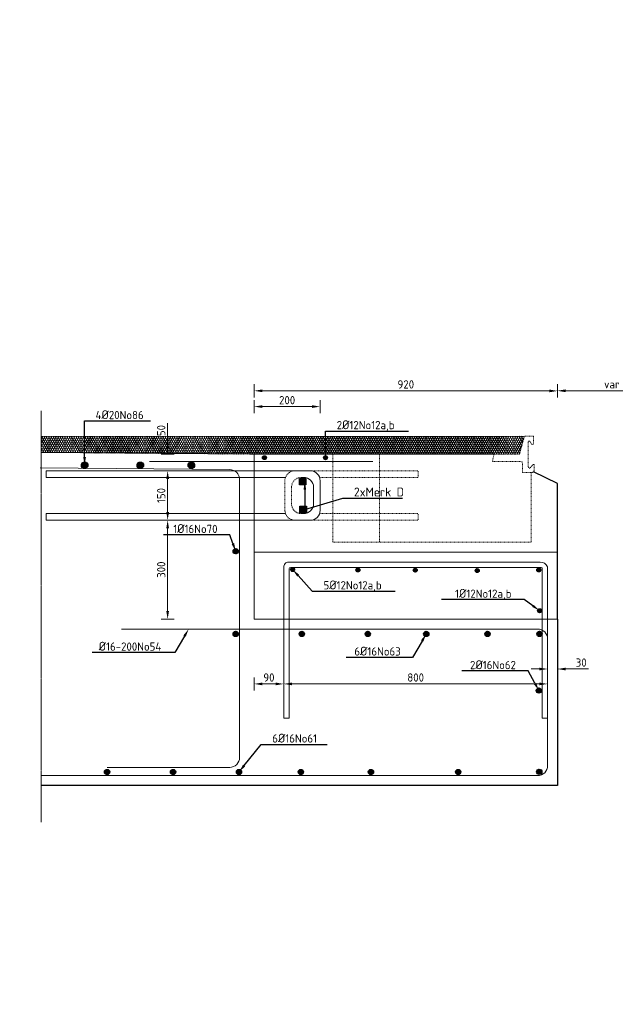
# Model space of a CAD drawing. Header units: millimetres. Extents: x -8028558 to 327273, y -63352 to 83293.
# Tile 104 of 195: x 135846 to 137652, y -22137 to -19151. Entities that reach past the tile are written whole.
import ezdxf
from ezdxf import colors
from ezdxf.entities.mleader import LeaderData, LeaderLine
from ezdxf.math import Vec2, Vec3

# ---------------------------------------------------------------- set-up
doc = ezdxf.new("R2010")
doc.units = ezdxf.units.MM
doc.linetypes.add('NLCS-HIDDEN', pattern=[4, 2, -2])
doc.linetypes.add('XX-AFBREEK', pattern=[7, 4, -1, 1, -1])
for name, color, linetype, lineweight in [('B-CO-BC-AFBREEKLIJN-G', 7, 'XX-AFBREEK', 18), ('B-CO-BC-BETONVORM-AD', 252, 'Continuous', 18), ('B-CO-BC-BETONVORM-GD', 90, 'Continuous', 25), ('B-CO-BC-BETONVORM-M', 7, 'Continuous', 18), ('B-CO-BC-STORTNAAD-G', 10, 'BC-STORTNAAD', 18), ('B-CO-BC-WAPENING-GD', 130, 'Continuous', 25), ('B-CO-BC-WAPENING_HOOFDWAPENING-G', 170, 'Continuous', 18), ('B-CO-BC-WAPENING_HOOFDWAPENING-GN', 140, 'NLCS-HIDDEN', 13), ('B-CO-SC-STAALVORM-GN', 10, 'NLCS-HIDDEN', 13), ('B-CO-VH-GESLOTENVERHARDING_ASFALT-A-10000', 12, 'Continuous', 18), ('B-CO-VH-VERHARDING_ASFALT-G', 252, 'Continuous', 18), ('V-CO-BC-BETONVORM-M', 7, 'Continuous', 18), ('X-XX-AL-T25', 7, 'Continuous', 25), ('X-XX-AL-VERWIJZING-T25', 7, 'Continuous', 25)]:
    doc.layers.add(name, color=color, linetype=linetype, lineweight=lineweight)
doc.styles.add('NLCS-ISO-MM10-T25', font='NLCS-ISO.ttf', dxfattribs={"height": 25})
doc.linetypes.add('BC-STORTNAAD', pattern='A,15,-1,[175,NLCS.SHX,S=1,R=0,X=0,Y=0],-1', length=17)
doc.dimstyles.new('NLCS-MM10-T25-PIJL_L0_H0', dxfattribs={"dimscale": 10, "dimtxt": 2.5, "dimasz": 2.5, "dimexe": 2, "dimexo": 2, "dimgap": 0.7, "dimtad": 1, "dimdec": 0, "dimzin": 0, "dimdsep": 46, "dimtxsty": 'NLCS-ISO-MM10-T25', "dimcen": 0, "dimdle": 2, "dimclrd": 256, "dimclre": 256, "dimclrt": 256, "dimadec": 0, "dimazin": 0, "dimtfac": 1, "dimtdec": 3, "dimtofl": 0, "dimtmove": 0, "dimatfit": 3, "dimfxl": 2, "dimfxlon": 1, "dimtfillclr": 256, "dimtolj": 1, "dimtzin": 0, "dimlwd": -1, "dimlwe": -1, "dimarcsym": 0})

# ---------------------------------------------------------------- blocks, each defined once
blk = doc.blocks.new('*D1918')
at = {"layer": 'V-CO-BC-BETONVORM-M', "transparency": 16777216}
for p, q in [((136314.5, -20668.5), (136274.5, -20668.5)), ((136294.5, -20943.5), (136294.5, -20693.5)), ((136314.5, -20968.5), (136274.5, -20968.5))]:
    blk.add_line(p, q, dxfattribs=at)
for points in [[(136290.3, -20693.5), (136298.7, -20693.5), (136294.5, -20668.5)], [(136290.3, -20943.5), (136298.7, -20943.5), (136294.5, -20968.5)]]:
    blk.add_solid(points, dxfattribs=at)
at = {"layer": 'V-CO-BC-BETONVORM-M', "transparency": 16777216, "insert": (136275, -20818.5), "char_height": 25, "attachment_point": 5, "rotation": 90, "style": 'NLCS-ISO-MM10-T25'}
blk.add_mtext('\\A1;300', dxfattribs=at)
blk = doc.blocks.new('*D2027')
at = {"layer": 'B-CO-BC-BETONVORM-M', "transparency": 16777216}
for p, q in [((136314.5, -20518.6), (136274.5, -20518.6)), ((136294.5, -20643.6), (136294.5, -20543.6)), ((136314.5, -20668.6), (136274.5, -20668.6))]:
    blk.add_line(p, q, dxfattribs=at)
for points in [[(136290.3, -20543.6), (136298.7, -20543.6), (136294.5, -20518.6)], [(136290.3, -20643.6), (136298.7, -20643.6), (136294.5, -20668.6)]]:
    blk.add_solid(points, dxfattribs=at)
at = {"layer": 'B-CO-BC-BETONVORM-M', "transparency": 16777216, "insert": (136275, -20593.6), "char_height": 25, "attachment_point": 5, "rotation": 90, "style": 'NLCS-ISO-MM10-T25'}
blk.add_mtext('\\A1;150', dxfattribs=at)
blk = doc.blocks.new('*D1919')
at = {"layer": 'V-CO-BC-BETONVORM-M', "transparency": 16777216}
for p, q in [((136294.5, -20443.6), (136294.5, -20374.6)), ((136314.5, -20468.6), (136274.5, -20468.6)), ((136314.5, -20518.6), (136274.5, -20518.6)), ((136294.5, -20543.6), (136294.5, -20568.6))]:
    blk.add_line(p, q, dxfattribs=at)
for points in [[(136290.3, -20443.6), (136298.7, -20443.6), (136294.5, -20468.6)], [(136290.3, -20543.6), (136298.7, -20543.6), (136294.5, -20518.6)]]:
    blk.add_solid(points, dxfattribs=at)
at = {"layer": 'V-CO-BC-BETONVORM-M', "transparency": 16777216, "insert": (136275, -20396.6), "char_height": 25, "attachment_point": 5, "rotation": 90, "style": 'NLCS-ISO-MM10-T25'}
blk.add_mtext('\\A1;50', dxfattribs=at)
blk = doc.blocks.new('*D1920')
at = {"layer": 'V-CO-BC-BETONVORM-M', "transparency": 16777216}
for p, q in [((136556.7, -20344), (136556.7, -20304)), ((136581.7, -20324), (136731.9, -20324)), ((136756.9, -20344), (136756.9, -20304))]:
    blk.add_line(p, q, dxfattribs=at)
for points in [[(136581.7, -20319.8), (136581.7, -20328.1), (136556.7, -20324)], [(136731.9, -20319.8), (136731.9, -20328.1), (136756.9, -20324)]]:
    blk.add_solid(points, dxfattribs=at)
at = {"layer": 'V-CO-BC-BETONVORM-M', "transparency": 16777216, "insert": (136656.8, -20304.5), "char_height": 25, "attachment_point": 5, "style": 'NLCS-ISO-MM10-T25'}
blk.add_mtext('\\A1;200', dxfattribs=at)
blk = doc.blocks.new('*D2030')
at = {"layer": 'B-CO-BC-BETONVORM-M', "transparency": 16777216}
for p, q in [((137476.7, -20296), (137476.7, -20256)), ((137934.8, -20296.1), (137934.8, -20256.1)), ((137909.8, -20276.1), (137501.7, -20276))]:
    blk.add_line(p, q, dxfattribs=at)
for points in [[(137501.7, -20271.8), (137501.7, -20280.2), (137476.7, -20276)], [(137909.8, -20271.9), (137909.8, -20280.3), (137934.8, -20276.1)]]:
    blk.add_solid(points, dxfattribs=at)
at = {"layer": 'B-CO-BC-BETONVORM-M', "transparency": 16777216, "insert": (137705.8, -20256.5), "char_height": 25, "attachment_point": 5, "rotation": 359.9843, "style": 'NLCS-ISO-MM10-T25'}
blk.add_mtext('\\A1;var 310/870', dxfattribs=at)
blk = doc.blocks.new('*D2032')
at = {"layer": 'B-CO-BC-BETONVORM-M', "transparency": 16777216}
for p, q in [((136556.8, -20296.1), (136556.8, -20256.1)), ((137476.7, -20296.4), (137476.7, -20256.4)), ((137451.7, -20276.4), (136581.8, -20276.1))]:
    blk.add_line(p, q, dxfattribs=at)
for points in [[(136581.8, -20272), (136581.8, -20280.3), (136556.8, -20276.1)], [(137451.7, -20272.2), (137451.7, -20280.5), (137476.7, -20276.4)]]:
    blk.add_solid(points, dxfattribs=at)
at = {"layer": 'B-CO-BC-BETONVORM-M', "transparency": 16777216, "insert": (137016.8, -20256.7), "char_height": 25, "attachment_point": 5, "rotation": 359.9843, "style": 'NLCS-ISO-MM10-T25'}
blk.add_mtext('\\A1;920', dxfattribs=at)
blk = doc.blocks.new('*D2036')
at = {"layer": 'V-CO-BC-BETONVORM-M', "transparency": 16777216}
for p, q in [((137446.6, -21099.7), (137446.6, -21139.7)), ((137476.6, -21099.7), (137476.6, -21139.7)), ((137421.6, -21119.7), (137396.6, -21119.7)), ((137501.6, -21119.7), (137570.6, -21119.7))]:
    blk.add_line(p, q, dxfattribs=at)
for points in [[(137421.6, -21115.6), (137421.6, -21123.9), (137446.6, -21119.7)], [(137501.6, -21115.6), (137501.6, -21123.9), (137476.6, -21119.7)]]:
    blk.add_solid(points, dxfattribs=at)
at = {"layer": 'V-CO-BC-BETONVORM-M', "transparency": 16777216, "insert": (137548.6, -21100.2), "char_height": 25, "attachment_point": 5, "style": 'NLCS-ISO-MM10-T25'}
blk.add_mtext('\\A1;30', dxfattribs=at)
blk = doc.blocks.new('*D2037')
at = {"layer": 'V-CO-BC-BETONVORM-M', "transparency": 16777216}
for p, q in [((136646.6, -21145), (136646.6, -21185)), ((137421.6, -21165), (136671.6, -21165)), ((137446.6, -21145), (137446.6, -21185))]:
    blk.add_line(p, q, dxfattribs=at)
for points in [[(136671.6, -21160.8), (136671.6, -21169.1), (136646.6, -21165)], [(137421.6, -21160.8), (137421.6, -21169.1), (137446.6, -21165)]]:
    blk.add_solid(points, dxfattribs=at)
at = {"layer": 'V-CO-BC-BETONVORM-M', "transparency": 16777216, "insert": (137046.6, -21145.5), "char_height": 25, "attachment_point": 5, "style": 'NLCS-ISO-MM10-T25'}
blk.add_mtext('\\A1;800', dxfattribs=at)
blk = doc.blocks.new('*D2038')
at = {"layer": 'V-CO-BC-BETONVORM-M', "transparency": 16777216}
for p, q in [((136556.7, -21145), (136556.7, -21185)), ((136621.6, -21165), (136581.7, -21165)), ((136646.6, -21145), (136646.6, -21185))]:
    blk.add_line(p, q, dxfattribs=at)
for points in [[(136581.7, -21160.8), (136581.7, -21169.1), (136556.7, -21165)], [(136621.6, -21160.8), (136621.6, -21169.1), (136646.6, -21165)]]:
    blk.add_solid(points, dxfattribs=at)
at = {"layer": 'V-CO-BC-BETONVORM-M', "transparency": 16777216, "insert": (136601.6, -21145.5), "char_height": 25, "attachment_point": 5, "style": 'NLCS-ISO-MM10-T25'}
blk.add_mtext('\\A1;90', dxfattribs=at)

msp = doc.modelspace()

# ---------------------------------------------------------------- hatches: boundary and pattern name
at = {"layer": 'B-CO-BC-BETONVORM-AD'}
h = msp.add_hatch(dxfattribs=at)
h.set_pattern_fill('ACO-BETON_GEWAPEND', color=256, pattern_type=2)
h.set_pattern_definition([(45, (-7964.0643, 7412.446), (-1.414213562, 1.414213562), [])])
edge = h.paths.add_edge_path()
edge.add_arc((136588.1, -20478.8), 6, 0, 360)
h = msp.add_hatch(dxfattribs=at)
h.set_pattern_fill('ACO-BETON_GEWAPEND', color=256, pattern_type=2)
h.set_pattern_definition([(45, (-7778.9973, 7412.2003), (-1.414213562, 1.414213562), [])])
edge = h.paths.add_edge_path()
edge.add_arc((136773.2, -20479), 6, 0, 360)
h = msp.add_hatch(dxfattribs=at)
h.set_pattern_fill('ACO-BETON_GEWAPEND', color=256, pattern_type=2)
h.set_pattern_definition([(45, (-5468.9196, 7213.2342), (-1.414213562, 1.414213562), [])])
edge = h.paths.add_edge_path()
edge.add_arc((136042.8, -20502), 10, 180, 540, ccw=False)
h = msp.add_hatch(dxfattribs=at)
h.set_pattern_fill('ACO-BETON_GEWAPEND', color=256, pattern_type=2)
h.set_pattern_definition([(45, (-5637.8504, 7213.2342), (-1.414213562, 1.414213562), [])])
edge = h.paths.add_edge_path()
edge.add_arc((136211.7, -20502), 10, 180, 540, ccw=False)
h = msp.add_hatch(dxfattribs=at)
h.set_pattern_fill('ACO-BETON_GEWAPEND', color=256, pattern_type=2)
h.set_pattern_definition([(45, (-5792.5083, 7213.2342), (-1.414213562, 1.414213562), [])])
edge = h.paths.add_edge_path()
edge.add_arc((136366.4, -20502), 10, 180, 540, ccw=False)
h = msp.add_hatch(dxfattribs=at)
h.set_pattern_fill('ACO-BETON_GEWAPEND', color=256, pattern_type=2)
h.set_pattern_definition([(45, (-5637.8504, 7453.8452), (-1.414213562, 1.414213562), [])])
h.paths.add_polyline_path([(136508.8, -20762.5, 1), (136492.8, -20762.5, 1)])
h = msp.add_hatch(dxfattribs=at)
h.set_pattern_fill('ACO-BETON_GEWAPEND', color=256, pattern_type=2)
h.set_pattern_definition([(45, (-4919.444, 7398.3208), (-1.414213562, 1.414213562), [])])
edge = h.paths.add_edge_path()
edge.add_arc((136673.5, -20818), 6, 180, 540, ccw=False)
h = msp.add_hatch(dxfattribs=at)
h.set_pattern_fill('ACO-BETON_GEWAPEND', color=256, pattern_type=2)
h.set_pattern_definition([(45, (-5117.2896, 7397.0476), (-1.414213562, 1.414213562), [])])
edge = h.paths.add_edge_path()
edge.add_arc((136871.4, -20819.3), 6, 180, 540, ccw=False)
h = msp.add_hatch(dxfattribs=at)
h.set_pattern_fill('ACO-BETON_GEWAPEND', color=256, pattern_type=2)
h.set_pattern_definition([(45, (-5291.2876, 7396.4106), (-1.414213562, 1.414213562), [])])
edge = h.paths.add_edge_path()
edge.add_arc((137045.4, -20820), 6, 180, 540, ccw=False)
h = msp.add_hatch(dxfattribs=at)
h.set_pattern_fill('ACO-BETON_GEWAPEND', color=256, pattern_type=2)
h.set_pattern_definition([(45, (-5479.3083, 7395.1365), (-1.414213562, 1.414213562), [])])
edge = h.paths.add_edge_path()
edge.add_arc((137233.4, -20821.2), 6, 180, 540, ccw=False)
h = msp.add_hatch(dxfattribs=at)
h.set_pattern_fill('ACO-BETON_GEWAPEND', color=256, pattern_type=2)
h.set_pattern_definition([(45, (-5665.9111, 7397.0994), (-1.414213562, 1.414213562), [])])
edge = h.paths.add_edge_path()
edge.add_arc((137420, -20819.3), 6, 180, 540, ccw=False)
h = msp.add_hatch(dxfattribs=at)
h.set_pattern_fill('ACO-BETON_GEWAPEND', color=256, pattern_type=2)
h.set_pattern_definition([(45, (-6234.673, 7273.5026), (-1.414213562, 1.414213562), [])])
edge = h.paths.add_edge_path()
edge.add_arc((137422.5, -20942.9), 6, 0, 360)
h = msp.add_hatch(dxfattribs=at)
h.set_pattern_fill('ACO-BETON_GEWAPEND', color=256, pattern_type=2)
h.set_pattern_definition([(45, (-5637.8504, 7203.0579), (-1.414213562, 1.414213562), [])])
h.paths.add_polyline_path([(136508.8, -21013.3, 1), (136492.8, -21013.3, 1)])
h = msp.add_hatch(dxfattribs=at)
h.set_pattern_fill('ACO-BETON_GEWAPEND', color=256, pattern_type=2)
h.set_pattern_definition([(45, (-5516.4352, 7204.0584), (-1.414213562, 1.414213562), [])])
h.paths.add_polyline_path([(136693.4, -21013.3, -1), (136709.4, -21013.3, -1)])
h = msp.add_hatch(dxfattribs=at)
h.set_pattern_fill('ACO-BETON_GEWAPEND', color=256, pattern_type=2)
h.set_pattern_definition([(45, (-5716.4352, 7204.0584), (-1.414213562, 1.414213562), [])])
h.paths.add_polyline_path([(136893.4, -21013.3, -1), (136909.4, -21013.3, -1)])
h = msp.add_hatch(dxfattribs=at)
h.set_pattern_fill('ACO-BETON_GEWAPEND', color=256, pattern_type=2)
h.set_pattern_definition([(45, (-5893.8464, 7204.0584), (-1.414213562, 1.414213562), [])])
h.paths.add_polyline_path([(137070.8, -21013.3, -1), (137086.8, -21013.3, -1)])
h = msp.add_hatch(dxfattribs=at)
h.set_pattern_fill('ACO-BETON_GEWAPEND', color=256, pattern_type=2)
h.set_pattern_definition([(45, (-6079.6183, 7204.0584), (-1.414213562, 1.414213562), [])])
h.paths.add_polyline_path([(137256.6, -21013.3, -1), (137272.6, -21013.3, -1)])
h = msp.add_hatch(dxfattribs=at)
h.set_pattern_fill('ACO-BETON_GEWAPEND', color=256, pattern_type=2)
h.set_pattern_definition([(45, (-6237.1045, 7204.0584), (-1.414213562, 1.414213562), [])])
h.paths.add_polyline_path([(137414.1, -21013.3, -1), (137430.1, -21013.3, -1)])
h = msp.add_hatch(dxfattribs=at)
h.set_pattern_fill('ACO-BETON_GEWAPEND', color=256, pattern_type=2)
h.set_pattern_definition([(45, (-6806.5663, 7032.3915), (-1.414213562, 1.414213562), [])])
h.paths.add_polyline_path([(137428.3, -21185, 1), (137412.3, -21185, 1)])
h = msp.add_hatch(dxfattribs=at)
h.set_pattern_fill('ACO-BETON_GEWAPEND', color=256, pattern_type=2)
h.set_pattern_definition([(45, (-4479.034, 7203.0579), (-1.414213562, 1.414213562), [])])
h.paths.add_polyline_path([(136102.9, -21432, -1), (136118.9, -21432, -1)])
h = msp.add_hatch(dxfattribs=at)
h.set_pattern_fill('ACO-BETON_GEWAPEND', color=256, pattern_type=2)
h.set_pattern_definition([(45, (-4679.034, 7203.0579), (-1.414213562, 1.414213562), [])])
h.paths.add_polyline_path([(136302.9, -21432, -1), (136318.9, -21432, -1)])
h = msp.add_hatch(dxfattribs=at)
h.set_pattern_fill('ACO-BETON_GEWAPEND', color=256, pattern_type=2)
h.set_pattern_definition([(45, (-4879.034, 7203.0579), (-1.414213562, 1.414213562), [])])
h.paths.add_polyline_path([(136502.9, -21432, -1), (136518.9, -21432, -1)])
h = msp.add_hatch(dxfattribs=at)
h.set_pattern_fill('ACO-BETON_GEWAPEND', color=256, pattern_type=2)
h.set_pattern_definition([(45, (-5091.3085, 7203.0579), (-1.414213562, 1.414213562), [])])
h.paths.add_polyline_path([(136690.6, -21432, -1), (136706.6, -21432, -1)])
h = msp.add_hatch(dxfattribs=at)
h.set_pattern_fill('ACO-BETON_GEWAPEND', color=256, pattern_type=2)
h.set_pattern_definition([(45, (-5279.034, 7203.0579), (-1.414213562, 1.414213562), [])])
h.paths.add_polyline_path([(136902.9, -21432, -1), (136918.9, -21432, -1)])
h = msp.add_hatch(dxfattribs=at)
h.set_pattern_fill('ACO-BETON_GEWAPEND', color=256, pattern_type=2)
h.set_pattern_definition([(45, (-5414.2012, 7203.0579), (-1.414213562, 1.414213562), [])])
h.paths.add_polyline_path([(137167.7, -21432, -1), (137183.7, -21432, -1)])
h = msp.add_hatch(dxfattribs=at)
h.set_pattern_fill('ACO-BETON_GEWAPEND', color=256, pattern_type=2)
h.set_pattern_definition([(45, (-6237.1045, 6785.7355), (-1.414213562, 1.414213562), [])])
h.paths.add_polyline_path([(137413.5, -21431.6, -1), (137429.5, -21431.6, -1)])
at = {"layer": 'B-CO-VH-GESLOTENVERHARDING_ASFALT-A-10000', "true_color": 0x636466}
h = msp.add_hatch(dxfattribs=at)
h.set_pattern_fill('AVH-ASFALT_LAAG1-SOD', color=251, scale=10, pattern_type=2)
h.set_pattern_definition([(60, (0, 0), (-5.19615242, 3), []), (120, (0, 0), (-5.19615242, -3), [])])
h.paths.add_polyline_path([(138034.8, -20414.1), (138049.7, -20468.4), (138127.9, -20468.2), (138868.6, -20468.6), (139502.9, -20461.8), (139502.9, -20415)])
h.paths.add_polyline_path([(135911, -20415), (135911, -20463.4), (136542.7, -20468.6), (137283.3, -20468.2), (137361.5, -20468.4), (137376.5, -20414.1)])
at = {"layer": 'X-XX-AL-T25', "true_color": 0x636466}
h = msp.add_hatch(color=251, dxfattribs=at)
h.dxf.hatch_style = 1
h.paths.add_polyline_path([(136694, -20541.7), (136714, -20541.7), (136714, -20561.7), (136694, -20561.7)])
h = msp.add_hatch(color=251, dxfattribs=at)
h.dxf.hatch_style = 1
h.paths.add_polyline_path([(136695.8, -20625.9), (136715.8, -20625.9), (136715.8, -20645.9), (136695.8, -20645.9)])

# ---------------------------------------------------------------- linework, layer by layer
at = {"layer": 'B-CO-BC-AFBREEKLIJN-G', "flags": 128}
msp.add_lwpolyline([(135911, -20337), (135911, -21584.4)], dxfattribs=at)
at = {"layer": 'B-CO-BC-BETONVORM-GD'}
msp.add_line((137476.6, -20968.5), (137476.6, -20765.5), dxfattribs=at)
at = {"layer": 'B-CO-BC-BETONVORM-GD', "flags": 128}
for points in [[(137283.3, -20468.2), (136542.7, -20468.6), (135911, -20463.4)], [(137476.6, -20765.5), (137476.6, -20557.4), (137403.6, -20521.9)], [(137476.6, -20968.5), (137476.6, -21473), (135911, -21473)]]:
    msp.add_lwpolyline(points, dxfattribs=at)
at = {"layer": 'B-CO-BC-STORTNAAD-G'}
msp.add_line((137476.6, -20765.5), (136556.7, -20765.5), dxfattribs=at)
at = {"layer": 'B-CO-BC-STORTNAAD-G', "flags": 128}
msp.add_lwpolyline([(136556.7, -20468.6), (136556.7, -20968.5), (137476.6, -20968.5)], dxfattribs=at)
at = {"layer": 'B-CO-BC-WAPENING-GD'}
for points in [[(136714, -20561.7), (136694, -20561.7), (136694, -20541.7), (136714, -20541.7)], [(136715.8, -20645.9), (136695.8, -20645.9), (136695.8, -20625.9), (136715.8, -20625.9)]]:
    msp.add_lwpolyline(points, close=True, dxfattribs=at)
for centre, radius in [((136588.1, -20478.8), 6), ((136773.2, -20479), 6), ((136042.8, -20502), 10), ((136211.7, -20502), 10), ((136366.4, -20502), 10), ((136500.8, -20762.5), 8), ((136673.5, -20818), 6), ((136871.4, -20819.3), 6), ((137045.4, -20820), 6), ((137233.4, -20821.2), 6), ((137420, -20819.3), 6), ((137422.5, -20942.9), 6), ((136500.8, -21013.3), 8), ((136701.4, -21013.3), 8), ((136901.4, -21013.3), 8), ((137078.8, -21013.3), 8), ((137264.6, -21013.3), 8), ((137422.1, -21013.3), 8), ((137420.3, -21185), 8), ((136110.9, -21432), 8), ((136310.9, -21432), 8), ((136510.9, -21432), 8), ((136698.6, -21432), 8), ((136910.9, -21432), 8), ((137175.7, -21432), 8), ((137421.5, -21431.6), 8)]:
    msp.add_circle(centre, radius, dxfattribs=at)
at = {"layer": 'B-CO-BC-WAPENING_HOOFDWAPENING-G', "flags": 128}
for points in [[(135908.4, -20510.1), (136482.7, -20515, -0.414214), (136512.7, -20545), (136512.7, -21388, -0.414214), (136482.7, -21418), (136110.9, -21417.9)], [(136736.9, -20568.6, 0.414214), (136706.9, -20538.6)], [(136756.9, -20548.6, 0.414214), (136726.9, -20518.6)], [(136706.9, -20648.6, 0.414214), (136736.9, -20618.6)], [(136726.9, -20668.6, 0.414214), (136756.9, -20638.6)], [(137446.6, -21028.5, 0.414214), (137416.6, -20998.5)], [(137416.6, -21443, 0.414214), (137446.6, -21413)]]:
    msp.add_lwpolyline(points, format="xyb", dxfattribs=at)
for points in [[(136239.3, -20490.1), (136917.2, -20490.1)], [(136680.2, -20518.6), (135925.9, -20518.6), (135925.9, -20538.6), (136651.9, -20538.6)], [(136726.9, -20518.6), (136680.2, -20518.6)], [(136706.9, -20538.6), (136700.2, -20538.6)], [(136736.9, -20618.6), (136736.9, -20568.6)], [(136756.9, -20638.6), (136756.9, -20548.6)], [(136651.9, -20648.6), (135925.9, -20648.6), (135925.9, -20668.6), (136680.2, -20668.6)], [(136700.2, -20648.6), (136706.9, -20648.6)], [(136680.2, -20668.6), (136726.9, -20668.6)], [(136154.1, -20998.5), (137416.6, -20998.5)], [(137446.6, -21028.5), (137446.6, -21413)], [(137416.6, -21443), (135911, -21443)]]:
    msp.add_lwpolyline(points, dxfattribs=at)
at = {"layer": 'B-CO-BC-WAPENING_HOOFDWAPENING-G', "ltscale": 500, "flags": 128}
msp.add_lwpolyline([(137430.6, -21268.7), (137430.6, -20816.1, 0.442864), (137425, -20811.5), (136667.6, -20811.5, 0.324783), (136662.6, -20815.2), (136662.6, -21268.7), (136646.6, -21268.7), (136646.6, -20810.8, -0.426822), (136661, -20795.5), (137424.4, -20795.5, -0.306367), (137446.6, -20809.4), (137446.6, -21268.7)], format="xyb", close=True, dxfattribs=at)
msp.add_lwpolyline([(137446.6, -21268.7), (137430.6, -21268.7)], dxfattribs=at)
at = {"layer": 'B-CO-BC-WAPENING_HOOFDWAPENING-GN', "flags": 128}
for points in [[(136680.2, -20518.6, 0.414214), (136650.2, -20548.6)], [(136700.2, -20538.6, 0.414214), (136670.2, -20568.6)], [(136670.2, -20618.6, 0.414214), (136700.2, -20648.6)], [(136650.2, -20638.6, 0.414214), (136680.2, -20668.6)]]:
    msp.add_lwpolyline(points, format="xyb", dxfattribs=at)
for points in [[(136726.9, -20518.6), (137053.9, -20518.6), (137053.9, -20538.6), (136755.1, -20538.6)], [(136650.2, -20548.6), (136650.2, -20638.6)], [(136670.2, -20568.6), (136670.2, -20618.6)], [(136755.1, -20648.6), (137053.9, -20648.6), (137053.9, -20668.6), (136726.9, -20668.6)]]:
    msp.add_lwpolyline(points, dxfattribs=at)
at = {"layer": 'B-CO-SC-STAALVORM-GN', "flags": 128}
msp.add_lwpolyline([(137284.4, -20468.2), (137361.2, -20468.6), (137376.5, -20414.1), (137403.6, -20414.1), (137403.6, -20436.1, -0.752271), (137398.3, -20437.6), (137392.5, -20429.3, 0.554672), (137388.1, -20429.5), (137388.1, -20507.6, 0.596279), (137393.3, -20510.4), (137401.7, -20500.1, -0.565379), (137406.3, -20500.8), (137406.3, -20515.8, -0.441118), (137397.3, -20524), (137370.7, -20524), (137370.7, -20495.9, 0.438127), (137364.8, -20490.4), (137279.1, -20490.4), (137284.4, -20468.2)], format="xyb", dxfattribs=at)
for points in [[(136795.2, -20468.5), (136795.2, -20735.5)], [(136936.7, -20468.5), (136936.7, -20735.5)], [(137397.3, -20524), (137397.3, -20735.5)], [(137397.3, -20735.5), (136795.2, -20735.5)]]:
    msp.add_lwpolyline(points, dxfattribs=at)
at = {"layer": 'B-CO-VH-VERHARDING_ASFALT-G', "flags": 128}
msp.add_lwpolyline([(135911, -20414.9), (137376.5, -20414.1)], dxfattribs=at)

# ---------------------------------------------------------------- dimensions: what is measured, and where the dimension line sits
at = {"layer": 'B-CO-BC-BETONVORM-M'}
for base, p1, p2, angle, picture, middle in [((136556.8, -20276.1), (137476.6, -20765.5), (136556.7, -20765.5), 179.9843, '*D2032', (137016.8, -20256.7)), ((136294.5, -20518.6), (136556.7, -20668.6), (136556.7, -20518.6), 90, '*D2027', (136275, -20593.6))]:
    dim = msp.add_linear_dim(base=base, p1=p1, p2=p2, angle=angle, dimstyle='NLCS-MM10-T25-PIJL_L0_H0', dxfattribs=at)
    dim.commit()
    dim.dimension.update_dxf_attribs({"geometry": picture, "text_midpoint": middle})
dim = msp.add_linear_dim(base=(137476.7, -20276), p1=(137934.6, -20765.5), p2=(137476.6, -20765.5), angle=179.9843, text='var 310/870', dimstyle='NLCS-MM10-T25-PIJL_L0_H0', dxfattribs=at)
dim.commit()
dim.dimension.update_dxf_attribs({"geometry": '*D2030', "text_midpoint": (137705.8, -20256.5)})
at = {"layer": 'V-CO-BC-BETONVORM-M'}
for base, p1, p2, picture, middle in [((136756.9, -20324), (136556.7, -20468.6), (136756.9, -20593.6), '*D1920', (136656.8, -20304.5)), ((136556.7, -21165), (136646.6, -20968.5), (136556.7, -20968.5), '*D2038', (136601.6, -21145.5)), ((136646.6, -21165), (137446.6, -20968.5), (136646.6, -20968.5), '*D2037', (137046.6, -21145.5))]:
    dim = msp.add_linear_dim(base=base, p1=p1, p2=p2, dimstyle='NLCS-MM10-T25-PIJL_L0_H0', dxfattribs=at)
    dim.commit()
    dim.dimension.update_dxf_attribs({"geometry": picture, "text_midpoint": middle})
dim = msp.add_linear_dim(base=(136294.5, -20468.6), p1=(136556.7, -20518.6), p2=(136556.7, -20468.6), angle=90, dimstyle='NLCS-MM10-T25-PIJL_L0_H0', dxfattribs=at)
dim.commit()
dim.dimension.update_dxf_attribs({"geometry": '*D1919', "text_midpoint": (136294.5, -20396.6), "dimtype": 160})
dim = msp.add_linear_dim(base=(136294.5, -20668.5), p1=(136556.7, -20968.5), p2=(136556.7, -20668.5), angle=90, dimstyle='NLCS-MM10-T25-PIJL_L0_H0', dxfattribs=at)
dim.commit()
dim.dimension.update_dxf_attribs({"geometry": '*D1918', "text_midpoint": (136275, -20818.5)})
dim = msp.add_linear_dim(base=(137446.6, -21119.7), p1=(137476.6, -20968.5), p2=(137446.6, -20968.5), dimstyle='NLCS-MM10-T25-PIJL_L0_H0', dxfattribs=at)
dim.commit()
dim.dimension.update_dxf_attribs({"geometry": '*D2036', "text_midpoint": (137548.6, -21119.7), "dimtype": 160})

# ---------------------------------------------------------------- leaders
at = {"layer": 'X-XX-AL-VERWIJZING-T25'}
ml = msp.add_multileader_mtext('Standard', dxfattribs=at)
ml.set_content('Merk B', color=256, style='NLCS-ISO-MM10-T25')
ml.set_leader_properties(color=256, linetype='ByLayer', lineweight=-1)
ml.build(insert=Vec2(0, 0))
ml.multileader.update_dxf_attribs({"text_left_attachment_type": 5, "text_right_attachment_type": 5, "dogleg_length": 25, "arrow_head_size": 25})
ctx = ml.context
ctx.base_point, ctx.char_height, ctx.arrow_head_size, ctx.landing_gap_size, ctx.plane_origin = Vec3(137517.8, -36029.7), 25, 25, 9, Vec3(137783.2, -36013.1)
ctx.left_attachment, ctx.right_attachment = 5, 5
notes = []
notes.append((ctx, [(0, (0, 0, 0), (0, 0), (1, 0), 1, [])]))
ctx.mtext.insert, ctx.mtext.flow_direction = Vec3(137526.8, -35999.7), 5
ml = msp.add_multileader_mtext('Standard', dxfattribs=at)
ml.set_content('4{\\H1.08333x;Ø}20No86', color=256, style='NLCS-ISO-MM10-T25')
ml.set_leader_properties(color=256, linetype='ByLayer', lineweight=-1)
ml.build(insert=Vec2(0, 0))
ml.multileader.update_dxf_attribs({"text_left_attachment_type": 5, "text_right_attachment_type": 5, "dogleg_length": 25, "arrow_head_size": 25})
ctx = ml.context
ctx.base_point, ctx.char_height, ctx.arrow_head_size, ctx.landing_gap_size, ctx.plane_origin = Vec3(136066.9, -20367.5), 25, 25, 9, Vec3(135911.9, -20524.5)
ctx.left_attachment, ctx.right_attachment = 5, 5
notes.append((ctx, [(0, (1, 1, 0), (136041.9, -20367.5), (1, 0), 25, [(0, [(136042.8, -20502)], 0, [])])]))
ctx.mtext.insert, ctx.mtext.flow_direction = Vec3(136075.9, -20335), 5
ml = msp.add_multileader_mtext('Standard', dxfattribs=at)
ml.set_content('2{\\H1.08333x;Ø}12No12a,b', color=256, style='NLCS-ISO-MM10-T25')
ml.set_leader_properties(color=256, linetype='ByLayer', lineweight=-1)
ml.build(insert=Vec2(0, 0))
ml.multileader.update_dxf_attribs({"text_left_attachment_type": 5, "text_right_attachment_type": 5, "dogleg_length": 25, "arrow_head_size": 25})
ctx = ml.context
ctx.base_point, ctx.char_height, ctx.arrow_head_size, ctx.landing_gap_size, ctx.plane_origin = Vec3(136798.2, -20398), 25, 25, 9, Vec3(136891.8, -20499.7)
ctx.left_attachment, ctx.right_attachment = 5, 5
notes.append((ctx, [(1, (1, 1, 0), (136773.2, -20398), (1, 0), 25, [(0, [(136773.2, -20479)], 0, [])])]))
ctx.mtext.insert, ctx.mtext.flow_direction = Vec3(136807.2, -20365.5), 5
ml = msp.add_multileader_mtext('Standard', dxfattribs=at)
ml.set_content('{\\H1.08333x;2xMerk D}', color=256, style='NLCS-ISO-MM10-T25')
ml.set_leader_properties(color=256, linetype='ByLayer', lineweight=-1)
ml.build(insert=Vec2(0, 0))
ml.multileader.update_dxf_attribs({"text_left_attachment_type": 5, "text_right_attachment_type": 5, "dogleg_length": 25, "arrow_head_size": 25})
ctx = ml.context
ctx.base_point, ctx.char_height, ctx.arrow_head_size, ctx.landing_gap_size, ctx.plane_origin = Vec3(136850.3, -20602), 25, 25, 9, Vec3(135130.6, -20050.1)
ctx.left_attachment, ctx.right_attachment = 5, 5
notes.append((ctx, [(0, (1, 1, 0), (136825.3, -20602), (1, 0), 25, [(0, [(136710.4, -20551.1), (136711, -20635.8)], 0, [])])]))
ctx.mtext.insert, ctx.mtext.flow_direction = Vec3(136859.3, -20569.5), 5
ml = msp.add_multileader_mtext('Standard', dxfattribs=at)
ml.set_content('1{\\H1.08333x;Ø}16No70', color=256, style='NLCS-ISO-MM10-T25')
ml.set_leader_properties(color=256, linetype='ByLayer', lineweight=-1)
ml.build(insert=Vec2(0, 0))
ml.multileader.update_dxf_attribs({"text_left_attachment_type": 5, "text_right_attachment_type": 5, "dogleg_length": 25, "arrow_head_size": 25})
ctx = ml.context
ctx.base_point, ctx.char_height, ctx.arrow_head_size, ctx.landing_gap_size, ctx.plane_origin = Vec3(136302.6, -20712.8), 25, 25, 9, Vec3(136512.9, -20781)
ctx.left_attachment, ctx.right_attachment = 5, 5
notes.append((ctx, [(0, (1, 1, 0), (136482.6, -20712.8), (-1, 0), 25, [(0, [(136500.8, -20762.5)], 0, [])])]))
ctx.mtext.insert, ctx.mtext.flow_direction = Vec3(136311.6, -20680.3), 5
ml = msp.add_multileader_mtext('Standard', dxfattribs=at)
ml.set_content('5{\\H1.08333x;Ø}12No12a,b', color=256, style='NLCS-ISO-MM10-T25')
ml.set_leader_properties(color=256, linetype='ByLayer', lineweight=-1)
ml.build(insert=Vec2(0, 0))
ml.multileader.update_dxf_attribs({"text_left_attachment_type": 5, "text_right_attachment_type": 5, "dogleg_length": 25, "arrow_head_size": 25})
ctx = ml.context
ctx.base_point, ctx.char_height, ctx.arrow_head_size, ctx.landing_gap_size, ctx.plane_origin = Vec3(136758.2, -20883.7), 25, 25, 9, Vec3(136859.2, -20837.8)
ctx.left_attachment, ctx.right_attachment = 5, 5
notes.append((ctx, [(0, (1, 1, 0), (136733.2, -20883.7), (1, 0), 25, [(0, [(136673.5, -20818)], 0, [])])]))
ctx.mtext.insert, ctx.mtext.flow_direction = Vec3(136767.2, -20851.2), 5
ml = msp.add_multileader_mtext('Standard', dxfattribs=at)
ml.set_content('1{\\H1.08333x;Ø}12No12a,b', color=256, style='NLCS-ISO-MM10-T25')
ml.set_leader_properties(color=256, linetype='ByLayer', lineweight=-1)
ml.build(insert=Vec2(0, 0))
ml.multileader.update_dxf_attribs({"text_left_attachment_type": 5, "text_right_attachment_type": 5, "dogleg_length": 25, "arrow_head_size": 25})
ctx = ml.context
ctx.base_point, ctx.char_height, ctx.arrow_head_size, ctx.landing_gap_size, ctx.plane_origin = Vec3(137157.1, -20909.3), 25, 25, 9, Vec3(137410.3, -20961.3)
ctx.left_attachment, ctx.right_attachment = 5, 5
notes.append((ctx, [(1, (1, 1, 0), (137376, -20909.3), (-1, 0), 25, [(0, [(137422.5, -20942.9)], 0, [])])]))
ctx.mtext.insert, ctx.mtext.flow_direction = Vec3(137166.1, -20876.8), 5
ml = msp.add_multileader_mtext('Standard', dxfattribs=at)
ml.set_content('{\\H1.08333x;Ø}16-200No54', color=256, style='NLCS-ISO-MM10-T25')
ml.set_leader_properties(color=256, linetype='ByLayer', lineweight=-1)
ml.build(insert=Vec2(0, 0))
ml.multileader.update_dxf_attribs({"text_left_attachment_type": 5, "text_right_attachment_type": 5, "dogleg_length": 25, "arrow_head_size": 25})
ctx = ml.context
ctx.base_point, ctx.char_height, ctx.arrow_head_size, ctx.landing_gap_size, ctx.plane_origin = Vec3(136076.5, -21069.6), 25, 25, 9, Vec3(136227.5, -21021)
ctx.left_attachment, ctx.right_attachment = 5, 5
notes.append((ctx, [(1, (1, 1, 0), (136316.4, -21069.6), (-1, 0), 25, [(0, [(136358.4, -20998.5)], 0, [])])]))
ctx.mtext.insert, ctx.mtext.rotation, ctx.mtext.flow_direction = Vec3(136085.5, -21037.1), 6.283185, 5
ml = msp.add_multileader_mtext('Standard', dxfattribs=at)
ml.set_content('6{\\H1.08333x;Ø}16No63', color=256, style='NLCS-ISO-MM10-T25')
ml.set_leader_properties(color=256, linetype='ByLayer', lineweight=-1)
ml.build(insert=Vec2(0, 0))
ml.multileader.update_dxf_attribs({"text_left_attachment_type": 5, "text_right_attachment_type": 5, "dogleg_length": 25, "arrow_head_size": 25})
ctx = ml.context
ctx.base_point, ctx.char_height, ctx.arrow_head_size, ctx.landing_gap_size, ctx.plane_origin = Vec3(136851.7, -21084.4), 25, 25, 9, Vec3(136947.9, -21035.8)
ctx.left_attachment, ctx.right_attachment = 5, 5
notes.append((ctx, [(1, (1, 1, 0), (137036.8, -21084.4), (-1, 0), 25, [(0, [(137078.8, -21013.3)], 0, [])])]))
ctx.mtext.insert, ctx.mtext.rotation, ctx.mtext.flow_direction = Vec3(136860.7, -21051.9), 6.283185, 5
ml = msp.add_multileader_mtext('Standard', dxfattribs=at)
ml.set_content('2{\\H1.08333x;Ø}16No62', color=256, style='NLCS-ISO-MM10-T25')
ml.set_leader_properties(color=256, linetype='ByLayer', lineweight=-1)
ml.build(insert=Vec2(0, 0))
ml.multileader.update_dxf_attribs({"text_left_attachment_type": 5, "text_right_attachment_type": 5, "dogleg_length": 25, "arrow_head_size": 25})
ctx = ml.context
ctx.base_point, ctx.char_height, ctx.arrow_head_size, ctx.landing_gap_size, ctx.plane_origin = Vec3(137202.5, -21125.7), 25, 25, 9, Vec3(137551.2, -21207.5)
ctx.left_attachment, ctx.right_attachment = 5, 5
notes.append((ctx, [(0, (1, 1, 0), (137387.6, -21125.7), (-1, 0), 25, [(0, [(137420.3, -21185)], 0, [])])]))
ctx.mtext.insert, ctx.mtext.flow_direction = Vec3(137211.5, -21093.2), 5
ml = msp.add_multileader_mtext('Standard', dxfattribs=at)
ml.set_content('6{\\H1.08333x;Ø}16No61', color=256, style='NLCS-ISO-MM10-T25')
ml.set_leader_properties(color=256, linetype='ByLayer', lineweight=-1)
ml.build(insert=Vec2(0, 0))
ml.multileader.update_dxf_attribs({"text_left_attachment_type": 5, "text_right_attachment_type": 5, "dogleg_length": 25, "arrow_head_size": 25})
ctx = ml.context
ctx.base_point, ctx.char_height, ctx.arrow_head_size, ctx.landing_gap_size, ctx.plane_origin = Vec3(136602.7, -21348.3), 25, 25, 9, Vec3(136641.7, -21454.5)
ctx.left_attachment, ctx.right_attachment = 5, 5
notes.append((ctx, [(1, (1, 1, 0), (136577.7, -21348.3), (1, 0), 25, [(0, [(136510.9, -21432)], 0, [])])]))
ctx.mtext.insert, ctx.mtext.flow_direction = Vec3(136611.7, -21315.8), 5
for ctx, leaders in notes:
    for number, flags, end, landing, length, lines in leaders:
        leader = LeaderData()
        leader.index, (leader.has_last_leader_line, leader.has_dogleg_vector, leader.attachment_direction) = number, flags
        leader.last_leader_point, leader.dogleg_vector, leader.dogleg_length = Vec3(end), Vec3(landing), length
        for number, points, colour, breaks in lines:
            line = LeaderLine()
            line.index, line.vertices, line.color, line.breaks = number, Vec3.list(points), colors.encode_raw_color(colour), breaks
            leader.lines.append(line)
        ctx.leaders.append(leader)

doc.saveas('drawing.dxf')
